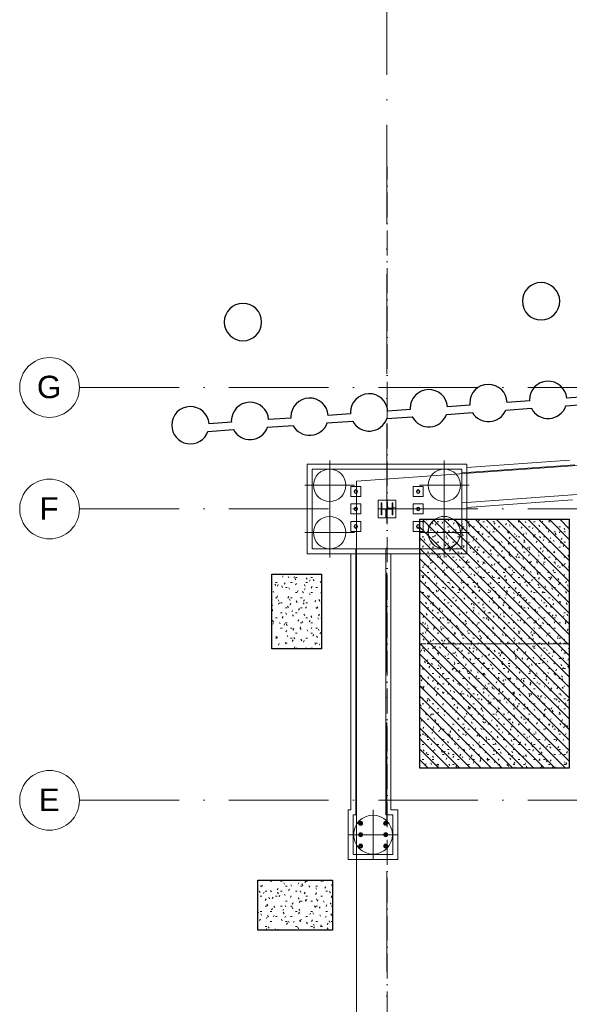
# Model space of a CAD drawing. Header units: millimetres. Extents: x -2694 to 330324, y -17289 to 76899.
# Tile 14 of 142: x -2694 to 8340, y 36844 to 56614. Entities that reach past the tile are written whole.
import ezdxf

# ---------------------------------------------------------------- set-up
doc = ezdxf.new("R2010")
doc.units = ezdxf.units.MM
for name, pattern in [('A_CARA_07', [7, 5, -2]), ('B_CARA_05', [4, 3, -1]), ('IMPORT-A_CARA_07', [700, 500, -200]), ('IMPORT-A_CARA_15', [760, 500, -130, 0, -130]), ('Čerchovaná 20mm', [3000, 2000, -500, 0, -500])]:
    doc.linetypes.add(name, pattern=pattern)
for name, color, linetype, lineweight in [('02_0_25386_PODLAHA HALY A ZÁKLADY VESTAVKŮ 4_6_2025_dwg', 8, 'Continuous', 9), ('11542_003_OK-HALA_TaO-1_ET_R01_AciS_2025-04-14_sloupy_dwg', 150, 'Continuous', 9), ('CA_OSY', 5, 'IMPORT-A_CARA_15', 13), ('CA_PODLAHA25', 7, 'Continuous', 13), ('CA_POHHRA18', 9, 'Continuous', 9), ('CA_POHHRA25', 7, 'Continuous', 13), ('CA_TEXT35', 62, 'Continuous', 9), ('CA_ZAKLADY25', 7, 'Continuous', 13), ('CA_ZAKLADY5', 1, 'Continuous', 25), ('Konstrukční přípoje', 7, 'Continuous', 13), ('SS_HALA_TaO-DODAVKA_STAVEBNI', 140, 'Continuous', 9), ('SS_HALA_TaO-SLOUP', 140, 'Continuous', 9)]:
    doc.layers.add(name, color=color, linetype=linetype, lineweight=lineweight)
doc.styles.add('Arial_1', font='arial.ttf', dxfattribs={"height": 450})
pattern_1 = [(0, (0, 0), (406.4, 101.6), [33.528, -271.272, 33.528, -271.272, -1625.6]), (0, (0, 0), (406.4, 101.6), [-609.6, 33.528, -576.072, 33.528, -271.272, -711.2]), (0, (0, 0), (406.4, 101.6), [-1524, 33.528, -169.672, 33.528, -474.472]), (120, (152.4, 50.8), (-291.18818, 301.15272), [33.528, -271.272, 33.528, -271.272, -1625.6]), (120, (152.4, 50.8), (-291.18818, 301.15272), [-609.6, 33.528, -576.072, 33.528, -271.272, -711.2]), (120, (152.4, 50.8), (-291.18818, 301.15272), [-1524, 33.528, -169.672, 33.528, -474.472]), (240, (203.2, 254), (-115.21182, -402.75272), [33.528, -271.272, 33.528, -271.272, -1625.6]), (240, (203.2, 254), (-115.21182, -402.75272), [-609.6, 33.528, -576.072, 33.528, -271.272, -711.2]), (240, (203.2, 254), (-115.21182, -402.75272), [-1524, 33.528, -169.672, 33.528, -474.472])]
pattern_2 = [(135, (0, 0), (-106.066, -106.066), [])]

# ---------------------------------------------------------------- blocks, each defined once
blk = doc.blocks.new('11542 TAO základy_rvt-1-BOURÁNÍ STÁVAJÍCÍCH ZÁKLADOVÝCH PRVKŮ')
at = {"layer": 'CA_ZAKLADY25'}
h = blk.add_hatch(dxfattribs=at)
h.set_pattern_fill('FP_8', color=256, style=0, pattern_type=2)
h.set_pattern_definition(pattern_1)
h.paths.add_polyline_path([(5533, 41585), (8338, 41585), (8338, 46585), (5338, 46585), (5338, 41585)])
h = blk.add_hatch(dxfattribs=at)
h.set_pattern_fill('FP_8', color=256, style=0, pattern_type=2)
h.set_pattern_definition(pattern_1)
h.paths.add_polyline_path([(2368, 45480), (2368, 43980), (3368, 43980), (3368, 45480)])
h = blk.add_hatch(dxfattribs=at)
h.set_pattern_fill('FP_8', color=256, style=0, pattern_type=2)
h.set_pattern_definition(pattern_1)
h.paths.add_polyline_path([(2088, 38335), (3588, 38335), (3588, 39335), (2088, 39335), (2088, 38887)])
at = {"layer": 'CA_ZAKLADY25', "color": 9, "linetype": 'B_CARA_05', "lineweight": 25}
for p, q in [((5338, 46584), (5338, 46585)), ((5338, 46585), (8338, 46585)), ((5338, 44084), (5338, 46584)), ((8338, 46585), (8338, 46584)), ((8338, 46584), (8338, 44084)), ((2368, 43980), (2368, 45480)), ((2368, 45480), (3368, 45480)), ((3368, 45480), (3368, 43980)), ((3368, 43980), (2368, 43980)), ((5338, 41585), (5338, 44084)), ((8338, 44084), (8338, 41585)), ((8338, 41585), (5338, 41585)), ((2088, 39335), (3588, 39335)), ((2088, 38335), (2088, 39335)), ((3588, 39335), (3588, 38335)), ((3588, 38335), (2088, 38335))]:
    blk.add_line(p, q, dxfattribs=at)
at = {"layer": 'CA_ZAKLADY5', "color": 253, "linetype": 'B_CARA_05', "lineweight": 13}
for p, q in [((8338, 46585), (5338, 46585)), ((5338, 46585), (5338, 46584)), ((5338, 46584), (5338, 44084)), ((8338, 46584), (8338, 46585)), ((8338, 44084), (8338, 46584)), ((3368, 45480), (2368, 45480)), ((2368, 45480), (2368, 43980)), ((3368, 43980), (3368, 45480)), ((2368, 43980), (3368, 43980)), ((5338, 44084), (5338, 41585)), ((8338, 41585), (8338, 44084)), ((5338, 41585), (8338, 41585)), ((2088, 39335), (2088, 38335)), ((3588, 39335), (2088, 39335)), ((3588, 38335), (3588, 39335)), ((2088, 38335), (3588, 38335))]:
    blk.add_line(p, q, dxfattribs=at)
blk = doc.blocks.new('02_0_25386_PODLAHA HALY A ZÁKLADY VESTAVKŮ 4_6_2025_dwg-2745952-BOURÁNÍ STÁVAJÍCÍCH ZÁKLADOVÝCH PRVKŮ')
at = {"layer": 'CA_OSY', "color": 10}
for p, q in [((2311263, -1748705), (2311263, -1743889)), ((2311263, -1748943), (2311263, -1748705)), ((2311263, -1765504), (2311263, -1748943))]:
    blk.add_line(p, q, dxfattribs=at)
blk = doc.blocks.new('pilota 600 mm - D_780-2142308-BOURÁNÍ STÁVAJÍCÍCH ZÁKLADOVÝCH PRVKŮ')
at = {"layer": 'CA_POHHRA18'}
for q in [(0, 500), (-500, 0), (0, -500), (500, 0)]:
    blk.add_line((0, 0), q, dxfattribs=at)
blk = doc.blocks.new('pilota 600 mm - D_650-2142309-BOURÁNÍ STÁVAJÍCÍCH ZÁKLADOVÝCH PRVKŮ')
at = {"layer": 'CA_POHHRA18'}
for q in [(0, 500), (-500, 0), (0, -500), (500, 0)]:
    blk.add_line((0, 0), q, dxfattribs=at)
blk = doc.blocks.new('pilota 600 mm - D_650-2142310-BOURÁNÍ STÁVAJÍCÍCH ZÁKLADOVÝCH PRVKŮ')
at = {"layer": 'CA_POHHRA18'}
for q in [(0, 500), (-500, 0), (500, 0), (0, -500)]:
    blk.add_line((0, 0), q, dxfattribs=at)
blk = doc.blocks.new('pilota 600 mm - D_650-V49-BOURÁNÍ STÁVAJÍCÍCH ZÁKLADOVÝCH PRVKŮ')
at = {"layer": 'CA_POHHRA18'}
for p, q in [((0, 271), (0, 500)), ((0, 269), (0, 271)), ((0, 0), (0, 269)), ((-492, 0), (-500, 0)), ((0, 0), (-492, 0)), ((0, 0), (500, 0)), ((0, 0), (0, -500))]:
    blk.add_line(p, q, dxfattribs=at)
blk = doc.blocks.new('11542_003_OK-HALA_TaO-1_ET_R01_AciS_2025-04-14_sloupy_dwg-1858929-BOURÁNÍ STÁVAJÍCÍCH ZÁKLADOVÝCH PRVKŮ')
at = {"layer": '11542_003_OK-HALA_TaO-1_ET_R01_AciS_2025-04-14_sloupy_dwg', "color": 140}
for p, q in [((4577, 46910), (4560, 46910)), ((4560, 46910), (4560, 46670)), ((4577, 46816), (4577, 46910)), ((4800, 46910), (4783, 46910)), ((4783, 46910), (4783, 46816)), ((4800, 46670), (4800, 46910)), ((4560, 46670), (4577, 46670)), ((4577, 46670), (4577, 46764)), ((4762, 46795), (4598, 46795)), ((4598, 46785), (4762, 46785)), ((4783, 46764), (4783, 46670)), ((4783, 46670), (4800, 46670))]:
    blk.add_line(p, q, dxfattribs=at)
for centre, radius, start, end in [((4055, 47140), 32, 90, 270), ((4055, 47140), 32, 270, 90), ((5305, 47140), 32, 90, 270), ((5305, 47140), 32, 270, 90), ((4055, 46790), 32, 90, 270), ((4055, 46790), 32, 270, 90), ((4598, 46816), 21, 180, 270), ((4598, 46764), 21, 90, 180), ((4762, 46816), 21, 270, 0), ((4762, 46764), 21, 0, 90), ((5305, 46790), 32, 90, 270), ((5305, 46790), 32, 270, 90), ((4055, 46440), 32, 90, 270), ((4055, 46440), 32, 270, 90), ((5305, 46440), 32, 90, 270), ((5305, 46440), 32, 270, 90), ((4150, 40480), 15, 90, 270), ((4150, 40480), 15, 270, 90), ((4650, 40480), 15, 90, 270), ((4650, 40480), 15, 270, 90), ((4150, 40250), 15, 90, 270), ((4150, 40250), 15, 270, 90), ((4650, 40250), 15, 90, 270), ((4650, 40250), 15, 270, 90), ((4150, 40020), 15, 90, 270), ((4150, 40020), 15, 270, 90), ((4650, 40020), 15, 90, 270), ((4650, 40020), 15, 270, 90)]:
    blk.add_arc(centre, radius, start, end, dxfattribs=at)
at = {"layer": 'SS_HALA_TaO-DODAVKA_STAVEBNI'}
for centre, radius, start, end in [((4055, 47140), 32, 90, 270), ((4055, 47140), 32, 270, 90), ((5305, 47140), 32, 90, 270), ((5305, 47140), 32, 270, 90), ((4055, 46790), 32, 90, 270), ((4055, 46790), 32, 270, 90), ((5305, 46790), 32, 90, 270), ((5305, 46790), 32, 270, 90), ((4055, 46440), 32, 90, 270), ((4055, 46440), 32, 270, 90), ((5305, 46440), 32, 90, 270), ((5305, 46440), 32, 270, 90), ((4150, 40480), 15, 90, 270), ((4150, 40480), 15, 270, 90), ((4650, 40480), 15, 90, 270), ((4650, 40480), 15, 270, 90), ((4150, 40250), 15, 90, 270), ((4150, 40250), 15, 270, 90), ((4650, 40250), 15, 90, 270), ((4650, 40250), 15, 270, 90), ((4150, 40020), 15, 90, 270), ((4150, 40020), 15, 270, 90), ((4650, 40020), 15, 90, 270), ((4650, 40020), 15, 270, 90)]:
    blk.add_arc(centre, radius, start, end, dxfattribs=at)
at = {"layer": 'SS_HALA_TaO-SLOUP'}
for p, q in [((4577, 46910), (4560, 46910)), ((4560, 46910), (4560, 46670)), ((4577, 46816), (4577, 46910)), ((4800, 46910), (4783, 46910)), ((4783, 46910), (4783, 46816)), ((4800, 46670), (4800, 46910)), ((4560, 46670), (4577, 46670)), ((4577, 46670), (4577, 46764)), ((4762, 46795), (4598, 46795)), ((4598, 46785), (4762, 46785)), ((4783, 46764), (4783, 46670)), ((4783, 46670), (4800, 46670))]:
    blk.add_line(p, q, dxfattribs=at)
for centre, start, end in [((4598, 46816), 180, 270), ((4598, 46764), 90, 180), ((4762, 46816), 270, 0), ((4762, 46764), 0, 90)]:
    blk.add_arc(centre, 21, start, end, dxfattribs=at)
blk = doc.blocks.new('M_Šroub HPM-E - 64_E-V196-BOURÁNÍ STÁVAJÍCÍCH ZÁKLADOVÝCH PRVKŮ')
at = {"layer": 'Konstrukční přípoje', "lineweight": 9}
h = blk.add_hatch(dxfattribs=at)
h.set_pattern_fill('FP_88', color=50, style=0, pattern_type=2)
h.set_pattern_definition([(315, (-46789.87, 4055.05), (251.4472, 251.4472), []), (315, (-46408.87, 4055.05), (251.4472, 251.4472), [])])
h.paths.add_polyline_path([(-32, 0), (-26, -19), (-10, -30), (10, -30), (26, -19), (32, 0), (26, 19), (10, 30), (-10, 30), (-26, 19)])
at = {"layer": 'Konstrukční přípoje'}
for p, q in [((-100, -100), (-100, 100)), ((-100, 100), (100, 100)), ((100, 100), (-100, 100)), ((-100, 100), (-100, -100)), ((100, 100), (100, -100)), ((100, -100), (100, 100)), ((100, -100), (-100, -100)), ((-100, -100), (100, -100))]:
    blk.add_line(p, q, dxfattribs=at)
at = {"layer": 'Konstrukční přípoje', "color": 250, "lineweight": 25}
for start, end in [(360, 180), (180, 360)]:
    blk.add_arc((0, 0), 32, start, end, dxfattribs=at)
at = {"layer": 'Konstrukční přípoje'}
for start, end in [(0, 180), (0, 180), (0, 180), (180, 360), (180, 360), (180, 360)]:
    blk.add_arc((0, 0), 32, start, end, dxfattribs=at)
blk = doc.blocks.new('M_Šroub HPM-E - 64_E-V197-BOURÁNÍ STÁVAJÍCÍCH ZÁKLADOVÝCH PRVKŮ')
at = {"layer": 'Konstrukční přípoje'}
for p, q in [((100, 100), (-100, 100)), ((-100, 100), (-100, -100)), ((-100, -100), (-100, 100)), ((-100, 100), (100, 100)), ((100, -100), (100, 100)), ((100, 100), (100, -100)), ((-100, -100), (100, -100)), ((100, -100), (-100, -100))]:
    blk.add_line(p, q, dxfattribs=at)
at = {"layer": 'Konstrukční přípoje', "color": 250, "lineweight": 25}
for start, end in [(360, 180), (180, 360)]:
    blk.add_arc((0, 0), 32, start, end, dxfattribs=at)
at = {"layer": 'Konstrukční přípoje'}
for start, end in [(0, 180), (0, 180), (0, 180), (180, 0), (180, 360), (180, 360)]:
    blk.add_arc((0, 0), 32, start, end, dxfattribs=at)
blk = doc.blocks.new('M_Šroub HPM-E - 64_E-V198-BOURÁNÍ STÁVAJÍCÍCH ZÁKLADOVÝCH PRVKŮ')
at = {"layer": 'Konstrukční přípoje', "lineweight": 9}
h = blk.add_hatch(dxfattribs=at)
h.set_pattern_fill('FP_89', color=50, style=0, pattern_type=2)
h.set_pattern_definition([(315, (-47139.87, 4055.05), (251.4472, 251.4472), []), (315, (-46758.87, 4055.05), (251.4472, 251.4472), [])])
h.paths.add_polyline_path([(-32, 0), (-26, -19), (-10, -30), (10, -30), (26, -19), (32, 0), (26, 19), (10, 30), (-10, 30), (-26, 19)])
at = {"layer": 'Konstrukční přípoje'}
for p, q in [((-100, -100), (-100, 100)), ((-100, 100), (100, 100)), ((100, 100), (-100, 100)), ((-100, 100), (-100, -100)), ((100, 100), (100, -100)), ((100, -100), (100, 100)), ((100, -100), (-100, -100)), ((-100, -100), (100, -100))]:
    blk.add_line(p, q, dxfattribs=at)
at = {"layer": 'Konstrukční přípoje', "color": 250, "lineweight": 25}
for start, end in [(360, 180), (180, 360)]:
    blk.add_arc((0, 0), 32, start, end, dxfattribs=at)
at = {"layer": 'Konstrukční přípoje'}
for start, end in [(0, 180), (0, 180), (0, 180), (180, 360), (180, 360), (180, 360)]:
    blk.add_arc((0, 0), 32, start, end, dxfattribs=at)
blk = doc.blocks.new('M_Šroub HPM-E - 64_E-V199-BOURÁNÍ STÁVAJÍCÍCH ZÁKLADOVÝCH PRVKŮ')
at = {"layer": 'Konstrukční přípoje'}
for p, q in [((100, 100), (-100, 100)), ((-100, 100), (-100, -100)), ((-100, -100), (-100, 100)), ((-100, 100), (100, 100)), ((100, -100), (100, 100)), ((100, 100), (100, -100)), ((-100, -100), (100, -100)), ((100, -100), (-100, -100))]:
    blk.add_line(p, q, dxfattribs=at)
at = {"layer": 'Konstrukční přípoje', "color": 250, "lineweight": 25}
for start, end in [(360, 180), (180, 360)]:
    blk.add_arc((0, 0), 32, start, end, dxfattribs=at)
at = {"layer": 'Konstrukční přípoje'}
for start, end in [(0, 180), (0, 180), (0, 180), (180, 0), (180, 360), (180, 360)]:
    blk.add_arc((0, 0), 32, start, end, dxfattribs=at)
blk = doc.blocks.new('M_Šroub HPM-E - 64_E-V200-BOURÁNÍ STÁVAJÍCÍCH ZÁKLADOVÝCH PRVKŮ')
at = {"layer": 'Konstrukční přípoje'}
for p, q in [((-100, -100), (-100, 100)), ((-100, 100), (100, 100)), ((100, 100), (-100, 100)), ((-100, 100), (-100, -100)), ((100, 100), (100, -100)), ((100, -100), (100, 100)), ((100, -100), (-100, -100)), ((-100, -100), (100, -100))]:
    blk.add_line(p, q, dxfattribs=at)
at = {"layer": 'Konstrukční přípoje', "color": 250, "lineweight": 25}
for start, end in [(360, 180), (180, 360)]:
    blk.add_arc((0, 0), 32, start, end, dxfattribs=at)
at = {"layer": 'Konstrukční přípoje'}
for start, end in [(0, 180), (0, 180), (0, 180), (180, 360), (180, 360), (180, 360)]:
    blk.add_arc((0, 0), 32, start, end, dxfattribs=at)
blk = doc.blocks.new('M_Šroub HPM-E - 64_E-V201-BOURÁNÍ STÁVAJÍCÍCH ZÁKLADOVÝCH PRVKŮ')
at = {"layer": 'Konstrukční přípoje', "lineweight": 9}
h = blk.add_hatch(dxfattribs=at)
h.set_pattern_fill('FP_90', color=50, style=0, pattern_type=2)
h.set_pattern_definition([(315, (-46439.87, 5305.05), (251.4472, 251.4472), []), (315, (-46058.87, 5305.05), (251.4472, 251.4472), [])])
h.paths.add_polyline_path([(-32, 0), (-26, -19), (-10, -30), (10, -30), (26, -19), (32, 0), (26, 19), (10, 30), (-10, 30), (-26, 19)])
at = {"layer": 'Konstrukční přípoje'}
for p, q in [((100, 100), (-100, 100)), ((-100, 100), (-100, -33)), ((-100, -33), (-100, 100)), ((-100, 100), (100, 100)), ((100, -33), (100, 100)), ((100, 100), (100, -33)), ((-100, -33), (-100, -100)), ((-100, -100), (-100, -33)), ((-100, -100), (100, -100)), ((100, -100), (-100, -100)), ((100, -100), (100, -33)), ((100, -33), (100, -100))]:
    blk.add_line(p, q, dxfattribs=at)
at = {"layer": 'Konstrukční přípoje', "color": 250, "lineweight": 25}
for start, end in [(360, 180), (180, 360)]:
    blk.add_arc((0, 0), 32, start, end, dxfattribs=at)
at = {"layer": 'Konstrukční přípoje'}
for start, end in [(0, 180), (0, 180), (0, 180), (180, 0), (180, 360), (180, 360)]:
    blk.add_arc((0, 0), 32, start, end, dxfattribs=at)
blk = doc.blocks.new('M_Šroub HPM-P - 30_P-1753182-BOURÁNÍ STÁVAJÍCÍCH ZÁKLADOVÝCH PRVKŮ')
at = {"layer": 'Konstrukční přípoje'}
for p, q in [((0, 27), (-23, 13)), ((0, 27), (-23, 13)), ((-23, 13), (0, 27)), ((0, 27), (-23, 13)), ((-23, 13), (-23, -13)), ((-23, 13), (-23, -13)), ((-23, -13), (-23, 13)), ((-23, 13), (-23, -13)), ((23, 13), (0, 27)), ((23, 13), (0, 27)), ((0, 27), (23, 13)), ((23, 13), (0, 27)), ((23, -13), (23, 13)), ((23, -13), (23, 13)), ((23, 13), (23, -13)), ((23, -13), (23, 13)), ((-23, -13), (0, -27)), ((-23, -13), (0, -27)), ((0, -27), (-23, -13)), ((-23, -13), (0, -27)), ((0, -27), (23, -13)), ((0, -27), (23, -13)), ((23, -13), (0, -27)), ((0, -27), (23, -13))]:
    blk.add_line(p, q, dxfattribs=at)
for radius, start, end in [(40, 0, 180), (40, 0, 180), (40, 0, 180), (40, 0, 180), (40, 180, 360), (40, 180, 0), (40, 180, 360), (40, 180, 0), (16, 0, 180), (16, 0, 180), (16, 180, 360), (16, 180, 0), (15.5, 0, 180), (15.5, 0, 180), (15.5, 0, 180), (15.5, 0, 180), (15, 0, 180), (15, 0, 180), (15, 0, 180), (15, 0, 180), (15, 180, 360), (15.5, 180, 0), (15, 180, 360), (15.5, 180, 360), (15, 180, 360), (15, 180, 360), (15.5, 180, 360), (15.5, 180, 360)]:
    blk.add_arc((0, 0), radius, start, end, dxfattribs=at)
blk = doc.blocks.new('M_Šroub HPM-P - 30_P-1752956-BOURÁNÍ STÁVAJÍCÍCH ZÁKLADOVÝCH PRVKŮ')
at = {"layer": 'Konstrukční přípoje'}
for p, q in [((0, 27), (-23, 13)), ((0, 27), (-23, 13)), ((-23, 13), (0, 27)), ((0, 27), (-23, 13)), ((-23, 13), (-23, -13)), ((-23, 13), (-23, -13)), ((-23, -13), (-23, 13)), ((-23, 13), (-23, -13)), ((23, 13), (0, 27)), ((23, 13), (0, 27)), ((0, 27), (23, 13)), ((23, 13), (0, 27)), ((23, -13), (23, 13)), ((23, -13), (23, 13)), ((23, 13), (23, -13)), ((23, -13), (23, 13)), ((-23, -13), (0, -27)), ((-23, -13), (0, -27)), ((0, -27), (-23, -13)), ((-23, -13), (0, -27)), ((0, -27), (23, -13)), ((0, -27), (23, -13)), ((23, -13), (0, -27)), ((0, -27), (23, -13))]:
    blk.add_line(p, q, dxfattribs=at)
for radius, start, end in [(40, 360, 180), (40, 0, 180), (40, 360, 180), (40, 0, 180), (16, 0, 180), (16, 0, 180), (15, 0, 180), (15.5, 0, 180), (15, 0, 180), (15.5, 360, 180), (15, 0, 180), (15, 360, 180), (15.5, 0, 180), (15.5, 0, 180), (40, 180, 360), (40, 180, 360), (40, 180, 360), (40, 180, 360), (16, 180, 360), (16, 180, 360), (15, 180, 360), (15.5, 180, 360), (15, 180, 360), (15.5, 180, 360), (15, 180, 360), (15, 180, 360), (15.5, 180, 360), (15.5, 180, 360)]:
    blk.add_arc((0, 0), radius, start, end, dxfattribs=at)
blk = doc.blocks.new('Osnova - Bublina osnovy 12mm-4850-BOURÁNÍ STÁVAJÍCÍCH ZÁKLADOVÝCH PRVKŮ')
at = {"layer": 'CA_TEXT35'}
blk.add_circle((0, 0), 6, dxfattribs=at)

msp = doc.modelspace()

# ---------------------------------------------------------------- hatches: boundary and pattern name
at = {"layer": 'CA_POHHRA18'}
h = msp.add_hatch(dxfattribs=at)
h.set_pattern_fill('FP_191', color=240, style=0, pattern_type=2)
h.set_pattern_definition(pattern_2)
h.paths.add_polyline_path([(8338, 44083.5), (8338, 46583.5), (5338, 46583.5), (5338, 44083.5), (5533.1, 44083.5)])
h = msp.add_hatch(dxfattribs=at)
h.set_pattern_fill('FP_191', color=90, style=0, pattern_type=2)
h.set_pattern_definition(pattern_2)
h.paths.add_polyline_path([(8338, 41585.4), (8338, 44083.5), (5338, 44083.5), (5338, 41585.4), (5533.1, 41585.4)])

# ---------------------------------------------------------------- linework, layer by layer
at = {"layer": 'CA_OSY', "linetype": 'Čerchovaná 20mm', "lineweight": 9}
for p, q in [((4680, -1496.2), (4680, 75184.5)), ((-1493.6, 49229.9), (299971.9, 49229.9)), ((-1493.6, 46789.9), (299971.9, 46789.9)), ((-1493.6, 40939.9), (299971.9, 40939.9))]:
    msp.add_line(p, q, dxfattribs=at)
at = {"layer": 'CA_PODLAHA25'}
for q in [(38140.3, 49789.9), (4070, 7189.9)]:
    msp.add_line((4070, 47347.7), q, dxfattribs=at)
at = {"layer": 'CA_POHHRA25'}
for p, q in [((8452.4, 47676.9), (6180, 47514)), ((6180, 47514), (8452.4, 47676.9)), ((6180, 47514), (6180, 46912.4)), ((6180, 46912.4), (6180, 47514)), ((6180, 46912.4), (8495.3, 47078.4)), ((6180, 46912.4), (8495.3, 47078.4)), ((4695.1, 46806), (4683.7, 46964.9)), ((4683.7, 46964.9), (4695.1, 46806)), ((4683.7, 46964.9), (4855, 46964.9)), ((4683.7, 46964.9), (4855, 46964.9)), ((4855, 46964.9), (4855, 46817.5)), ((4855, 46964.9), (4855, 46817.5)), ((4655, 46789.9), (4505, 46789.9)), ((4505, 46789.9), (4655, 46789.9)), ((4505, 46614.9), (4505, 46789.9)), ((4505, 46614.9), (4505, 46789.9)), ((4655, 46614.9), (4655, 46789.9)), ((4655, 46789.9), (4655, 46614.9)), ((4855, 46817.5), (4695.1, 46806)), ((4695.1, 46806), (4855, 46817.5)), ((4655, 46614.9), (4505, 46614.9)), ((4655, 46614.9), (4505, 46614.9)), ((4655, 45989.9), (4055, 45989.9)), ((4055, 45989.9), (4055, 40649.9)), ((4055, 45989.9), (4055, 40649.9)), ((4055, 45989.9), (4655, 45989.9)), ((4655, 40649.9), (4655, 45989.9)), ((4655, 45989.9), (4655, 40649.9))]:
    msp.add_line(p, q, dxfattribs=at)
at = {"layer": 'CA_POHHRA25', "lineweight": 9}
for p, q in [((6280, 47621.4), (8345.5, 47769.4)), ((6280, 47621.4), (8345.5, 47769.4)), ((6280, 46819.3), (6280, 47621.4)), ((6280, 47621.4), (6280, 46819.3)), ((8402.7, 46971.5), (6280, 46819.3)), ((6280, 46819.3), (8402.7, 46971.5)), ((3955, 40749.9), (3955, 45889.9)), ((3955, 45889.9), (3955, 40749.9)), ((3955, 45889.9), (4755, 45889.9)), ((4755, 45889.9), (3955, 45889.9)), ((4755, 45889.9), (4755, 40749.9)), ((4755, 45889.9), (4755, 40749.9))]:
    msp.add_line(p, q, dxfattribs=at)
at = {"layer": 'CA_POHHRA25', "linetype": 'A_CARA_07', "lineweight": 9}
for p, q in [((5338, 46583.5), (5338, 44083.5)), ((8338, 46583.5), (5338, 46583.5)), ((8338, 44083.5), (8338, 46583.5)), ((5338, 44083.5), (8338, 44083.5)), ((5338, 44083.5), (5338, 41585.4)), ((8338, 44083.5), (5338, 44083.5)), ((8338, 41585.4), (8338, 44083.5)), ((5338, 41585.4), (8338, 41585.4))]:
    msp.add_line(p, q, dxfattribs=at)
at = {"layer": 'CA_ZAKLADY25'}
for p, q in [((8288.2, 49013.2), (8737.1, 49045.4)), ((5894.7, 48841.6), (6343.8, 48873.8)), ((7091.1, 48927.4), (7540.2, 48959.6)), ((8776.3, 48897.8), (8270.4, 48861.5)), ((3500.9, 48670), (3949.7, 48702.2)), ((5187.7, 48640.5), (4677.3, 48604)), ((4697.8, 48755.8), (5146.6, 48788)), ((6393.2, 48727), (5875.1, 48689.8)), ((7579.4, 48812), (7063.2, 48775)), ((1107.2, 48498.4), (1555.9, 48530.6)), ((2794.7, 48469), (2283.4, 48432.4)), ((2303.9, 48584.2), (2752.8, 48616.4)), ((3991.7, 48554.8), (3480.4, 48518.2)), ((1597.8, 48383.2), (1086.6, 48346.6)), ((3180, 47589.9), (3180, 45989.9)), ((6180, 47589.9), (3180, 47589.9)), ((3180, 47589.9), (6180, 47589.9)), ((3180, 45989.9), (3180, 47589.9)), ((6180, 46583.5), (6180, 47589.9)), ((6180, 47589.9), (6180, 46583.5)), ((4505, 46614.9), (4505, 46964.9)), ((4505, 46964.9), (4855, 46964.9)), ((4505, 46964.9), (4505, 46614.9)), ((4855, 46964.9), (4505, 46964.9)), ((4855, 46964.9), (4855, 46614.9)), ((4855, 46614.9), (4855, 46964.9)), ((4855, 46614.9), (4505, 46614.9)), ((4505, 46614.9), (4855, 46614.9)), ((6180, 45989.9), (6180, 46583.5)), ((6180, 46583.5), (6180, 45989.9)), ((3180, 45989.9), (5338, 45989.9)), ((5338, 45989.9), (3180, 45989.9)), ((5338, 45989.9), (6180, 45989.9)), ((6180, 45989.9), (5338, 45989.9)), ((4055, 40649.9), (4000, 40649.9)), ((4000, 40649.9), (4000, 39849.9)), ((4000, 39849.9), (4000, 40649.9)), ((4000, 40649.9), (4055, 40649.9)), ((4800, 40649.9), (4655, 40649.9)), ((4655, 40649.9), (4800, 40649.9)), ((4800, 39849.9), (4800, 40649.9)), ((4800, 40649.9), (4800, 39849.9)), ((4000, 39849.9), (4800, 39849.9)), ((4800, 39849.9), (4000, 39849.9))]:
    msp.add_line(p, q, dxfattribs=at)
at = {"layer": 'CA_ZAKLADY25', "lineweight": 9}
for p, q in [((3080, 47689.9), (6280, 47689.9)), ((3080, 45889.9), (3080, 47689.9)), ((3080, 47689.9), (3080, 45889.9)), ((6280, 47689.9), (3080, 47689.9)), ((6280, 47689.9), (6280, 46583.5)), ((6280, 46583.5), (6280, 47689.9)), ((6280, 46583.5), (6280, 45889.9)), ((6280, 45889.9), (6280, 46583.5)), ((5338, 45889.9), (3080, 45889.9)), ((3080, 45889.9), (5338, 45889.9)), ((6280, 45889.9), (5338, 45889.9)), ((5338, 45889.9), (6280, 45889.9)), ((3900, 39749.9), (3900, 40749.9)), ((3900, 40749.9), (3955, 40749.9)), ((3955, 40749.9), (3900, 40749.9)), ((3900, 40749.9), (3900, 39749.9)), ((4755, 40749.9), (4900, 40749.9)), ((4900, 40749.9), (4755, 40749.9)), ((4900, 40749.9), (4900, 39749.9)), ((4900, 39749.9), (4900, 40749.9)), ((4900, 39749.9), (3900, 39749.9)), ((3900, 39749.9), (4900, 39749.9))]:
    msp.add_line(p, q, dxfattribs=at)
at = {"layer": 'CA_ZAKLADY25'}
for centre, start, end in [((7773.2, 50961.2), 0, 180), ((1787.9, 50542.7), 0, 180), ((7773.2, 50961.2), 180, 360), ((1787.9, 50542.7), 180, 360), ((6716.3, 48917.3), 1.53893, 180), ((7914.6, 48980.1), 5.05961, 180), ((4323.8, 48729), 4.09966, 180), ((5520.8, 48812.7), 4.41966, 180), ((733.2, 48472), 4.04538, 180), ((1929.9, 48557.4), 4.09966, 180), ((3126.8, 48643.2), 4.09966, 180), ((6716.3, 48917.3), 180, 186.66107), ((7914.6, 48980.1), 180, 183.14039), ((7914.6, 48980.1), 206.63529, 341.56471), ((3126.8, 48643.2), 180, 184.10034), ((4323.8, 48729), 180, 184.10034), ((5520.8, 48812.7), 180, 183.78034), ((5520.8, 48812.7), 207.32986, 340.87014), ((6716.3, 48917.3), 210.50314, 337.69686), ((733.2, 48472), 180, 340.46221), ((1929.9, 48557.4), 180, 184.10034), ((3126.8, 48643.2), 207.67855, 340.52145), ((4323.8, 48729), 207.67855, 340.52145), ((1929.9, 48557.4), 207.67855, 340.52145)]:
    msp.add_arc(centre, 375, start, end, dxfattribs=at)
at = {"layer": 'CA_ZAKLADY25', "lineweight": 9}
for centre, radius, start, end in [((3530, 47264.9), 325, 90, 270), ((3530, 47264.9), 325, 90, 270), ((3530, 47264.9), 325, 0, 180), ((3530, 47264.9), 325, 0, 180), ((3530, 47264.9), 325, 270, 90), ((3530, 47264.9), 325, 270, 90), ((5830, 47264.9), 325, 90, 270), ((5830, 47264.9), 325, 90, 270), ((5830, 47264.9), 325, 360, 180), ((5830, 47264.9), 325, 360, 180), ((5830, 47264.9), 325, 270, 90), ((5830, 47264.9), 325, 270, 90), ((3530, 47264.9), 325, 180, 360), ((3530, 47264.9), 325, 180, 0), ((5830, 47264.9), 325, 180, 360), ((5830, 47264.9), 325, 180, 360), ((3530, 46314.9), 325, 90, 270), ((3530, 46314.9), 325, 90, 270), ((3530, 46314.9), 325, 0, 180), ((3530, 46314.9), 325, 0, 180), ((3530, 46314.9), 325, 270, 90), ((3530, 46314.9), 325, 270, 90), ((5830, 46314.9), 325, 124.18281, 270), ((5830, 46314.9), 325, 124.18281, 270), ((5830, 46314.9), 325, 124.18281, 180), ((5830, 46314.9), 325, 124.18281, 180), ((5830, 46314.9), 325, 90, 124.18281), ((5830, 46314.9), 325, 90, 124.18281), ((5830, 46314.9), 325, 55.81719, 124.18281), ((5830, 46314.9), 325, 55.81719, 124.18281), ((5830, 46314.9), 325, 55.81719, 90), ((5830, 46314.9), 325, 55.81719, 90), ((5830, 46314.9), 325, 270, 55.81719), ((5830, 46314.9), 325, 270, 55.81719), ((5830, 46314.9), 325, 360, 55.81719), ((5830, 46314.9), 325, 0, 55.81719), ((3530, 46314.9), 325, 180, 0), ((3530, 46314.9), 325, 180, 0), ((5830, 46314.9), 325, 180, 360), ((5830, 46314.9), 325, 180, 360), ((4400, 40249.9), 390, 90, 270), ((4400, 40249.9), 390, 90, 270), ((4400, 40249.9), 390, 0, 180), ((4400, 40249.9), 390, 0, 180), ((4400, 40249.9), 390, 270, 90), ((4400, 40249.9), 390, 270, 90), ((4400, 40249.9), 390, 180, 0), ((4400, 40249.9), 390, 180, 0)]:
    msp.add_arc(centre, radius, start, end, dxfattribs=at)
at = {"layer": 'CA_ZAKLADY5'}
for p, q in [((8737.1, 49045.4), (8288.2, 49013.2)), ((6343.8, 48873.8), (5894.7, 48841.6)), ((7540.2, 48959.6), (7091.1, 48927.4)), ((8270.4, 48861.5), (8776.3, 48897.8)), ((3949.7, 48702.2), (3500.9, 48670)), ((4677.3, 48604), (5187.7, 48640.5)), ((5146.6, 48788), (4697.8, 48755.8)), ((5875.1, 48689.8), (6393.2, 48727)), ((7063.2, 48775), (7579.4, 48812)), ((1555.9, 48530.6), (1107.2, 48498.4)), ((2283.4, 48432.4), (2794.7, 48469)), ((2752.8, 48616.4), (2303.9, 48584.2)), ((3480.4, 48518.2), (3991.7, 48554.8)), ((1086.6, 48346.6), (1597.8, 48383.2))]:
    msp.add_line(p, q, dxfattribs=at)
for centre, start, end in [((7773.2, 50961.2), 360, 180), ((1787.9, 50542.7), 360, 180), ((7773.2, 50961.2), 180, 360), ((1787.9, 50542.7), 180, 360), ((6716.3, 48917.3), 1.53893, 180), ((7914.6, 48980.1), 5.05961, 180), ((4323.8, 48729), 4.09966, 180), ((5520.8, 48812.7), 4.41966, 180), ((733.2, 48472), 4.04538, 180), ((1929.9, 48557.4), 4.09966, 180), ((3126.8, 48643.2), 4.09966, 180), ((6716.3, 48917.3), 180, 186.66107), ((7914.6, 48980.1), 180, 183.14039), ((7914.6, 48980.1), 206.63529, 341.56471), ((3126.8, 48643.2), 180, 184.10034), ((4323.8, 48729), 180, 184.10034), ((5520.8, 48812.7), 180, 183.78034), ((5520.8, 48812.7), 207.32986, 340.87014), ((6716.3, 48917.3), 210.50314, 337.69686), ((733.2, 48472), 180, 340.46221), ((1929.9, 48557.4), 180, 184.10034), ((3126.8, 48643.2), 207.67855, 340.52145), ((4323.8, 48729), 207.67855, 340.52145), ((1929.9, 48557.4), 207.67855, 340.52145)]:
    msp.add_arc(centre, 375, start, end, dxfattribs=at)

# ---------------------------------------------------------------- block references
at = {"lineweight": 5}
msp.add_blockref('11542 TAO základy_rvt-1-BOURÁNÍ STÁVAJÍCÍCH ZÁKLADOVÝCH PRVKŮ', (0, 0), dxfattribs=at)
at = {"layer": '02_0_25386_PODLAHA HALY A ZÁKLADY VESTAVKŮ 4_6_2025_dwg', "color": 240, "linetype": 'IMPORT-A_CARA_07'}
msp.add_blockref('02_0_25386_PODLAHA HALY A ZÁKLADY VESTAVKŮ 4_6_2025_dwg-2745952-BOURÁNÍ STÁVAJÍCÍCH ZÁKLADOVÝCH PRVKŮ', (-2306582.6, 1797547.1), dxfattribs=at)
at = {"layer": '11542_003_OK-HALA_TaO-1_ET_R01_AciS_2025-04-14_sloupy_dwg', "color": 140}
msp.add_blockref('11542_003_OK-HALA_TaO-1_ET_R01_AciS_2025-04-14_sloupy_dwg-1858929-BOURÁNÍ STÁVAJÍCÍCH ZÁKLADOVÝCH PRVKŮ', (0, 0), dxfattribs=at)
at = {"layer": 'CA_POHHRA18'}
for name, p in [('pilota 600 mm - D_650-2142310-BOURÁNÍ STÁVAJÍCÍCH ZÁKLADOVÝCH PRVKŮ', (3530, 47264.9)), ('pilota 600 mm - D_650-V49-BOURÁNÍ STÁVAJÍCÍCH ZÁKLADOVÝCH PRVKŮ', (5830, 46314.9))]:
    msp.add_blockref(name, p, dxfattribs=at)
at = {"layer": 'CA_POHHRA18', "rotation": 180}
for name, p in [('pilota 600 mm - D_650-2142309-BOURÁNÍ STÁVAJÍCÍCH ZÁKLADOVÝCH PRVKŮ', (5830, 47264.9)), ('pilota 600 mm - D_650-2142309-BOURÁNÍ STÁVAJÍCÍCH ZÁKLADOVÝCH PRVKŮ', (3530, 46314.9)), ('pilota 600 mm - D_780-2142308-BOURÁNÍ STÁVAJÍCÍCH ZÁKLADOVÝCH PRVKŮ', (4400, 40249.9))]:
    msp.add_blockref(name, p, dxfattribs=at)
at = {"layer": 'CA_TEXT35', "xscale": 99.99999999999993, "yscale": 99.99999999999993, "zscale": 99.99999999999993, "rotation": 269.9999999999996}
for p in [(-2093.6, 49229.9), (-2093.6, 46789.9), (-2093.6, 40939.9)]:
    msp.add_blockref('Osnova - Bublina osnovy 12mm-4850-BOURÁNÍ STÁVAJÍCÍCH ZÁKLADOVÝCH PRVKŮ', p, dxfattribs=at)
at = {"layer": 'Konstrukční přípoje'}
for name, p, rotation in [('M_Šroub HPM-E - 64_E-V198-BOURÁNÍ STÁVAJÍCÍCH ZÁKLADOVÝCH PRVKŮ', (4055, 47139.9), 90.00000000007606), ('M_Šroub HPM-E - 64_E-V199-BOURÁNÍ STÁVAJÍCÍCH ZÁKLADOVÝCH PRVKŮ', (5305, 47139.9), 90.00000000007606), ('M_Šroub HPM-E - 64_E-V196-BOURÁNÍ STÁVAJÍCÍCH ZÁKLADOVÝCH PRVKŮ', (4055, 46789.9), 90.00000000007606), ('M_Šroub HPM-E - 64_E-V197-BOURÁNÍ STÁVAJÍCÍCH ZÁKLADOVÝCH PRVKŮ', (5305, 46789.9), 90.00000000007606), ('M_Šroub HPM-E - 64_E-V200-BOURÁNÍ STÁVAJÍCÍCH ZÁKLADOVÝCH PRVKŮ', (4055, 46439.9), 90.00000000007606), ('M_Šroub HPM-E - 64_E-V201-BOURÁNÍ STÁVAJÍCÍCH ZÁKLADOVÝCH PRVKŮ', (5305, 46439.9), 90.00000000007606), ('M_Šroub HPM-P - 30_P-1752956-BOURÁNÍ STÁVAJÍCÍCH ZÁKLADOVÝCH PRVKŮ', (4150, 40479.9), 90.00000000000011), ('M_Šroub HPM-P - 30_P-1753182-BOURÁNÍ STÁVAJÍCÍCH ZÁKLADOVÝCH PRVKŮ', (4650, 40479.9), 89.99999999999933), ('M_Šroub HPM-P - 30_P-1753182-BOURÁNÍ STÁVAJÍCÍCH ZÁKLADOVÝCH PRVKŮ', (4150, 40249.9), 270.0000000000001), ('M_Šroub HPM-P - 30_P-1752956-BOURÁNÍ STÁVAJÍCÍCH ZÁKLADOVÝCH PRVKŮ', (4650, 40249.9), 269.9999999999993), ('M_Šroub HPM-P - 30_P-1753182-BOURÁNÍ STÁVAJÍCÍCH ZÁKLADOVÝCH PRVKŮ', (4150, 40019.9), 269.9999999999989), ('M_Šroub HPM-P - 30_P-1752956-BOURÁNÍ STÁVAJÍCÍCH ZÁKLADOVÝCH PRVKŮ', (4650, 40019.9), 270.0000000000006)]:
    msp.add_blockref(name, p, dxfattribs=dict(at, rotation=rotation))

# ---------------------------------------------------------------- next in the draw order: texts
at = {"layer": 'CA_TEXT35', "char_height": 450, "attachment_point": 1, "style": 'Arial_1', "bg_fill": 3, "box_fill_scale": 1.25, "bg_fill_color": 256, "bg_fill_true_color": 13158600, "bg_fill_transparency": 0}
for s, insert, width in [('\\fArial|b0|i0|c238|p34|;G', (-2347.6, 49465.1), 601.266), ('\\fArial|b0|i0|c238|p34|;F', (-2294.6, 47025.1), 472.996), ('\\fArial|b0|i0|c238|p34|;E', (-2311.1, 41175.1), 513.08)]:
    msp.add_mtext(s, dxfattribs=dict(at, insert=insert, width=width))

doc.saveas('drawing.dxf')
